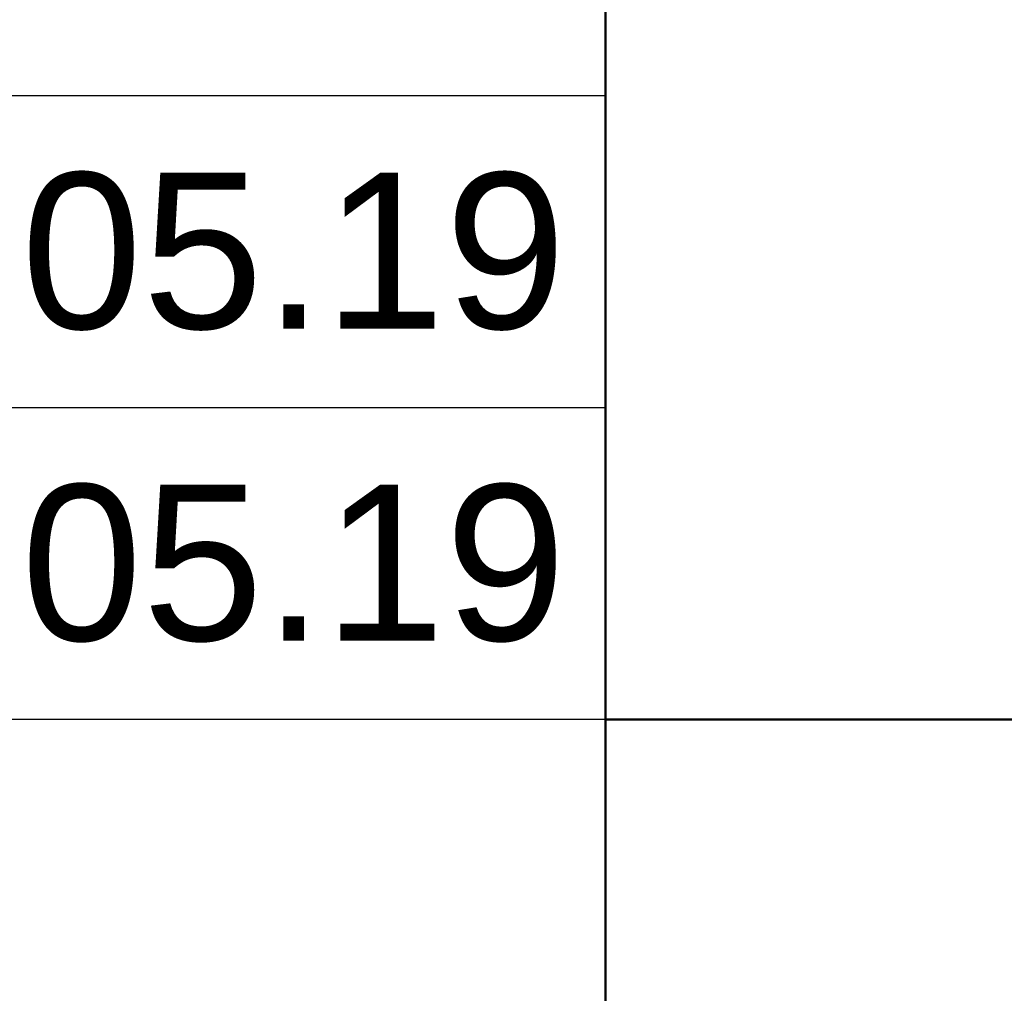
# Model space of a CAD drawing. Header units: millimetres. Extents: x 523431 to 527346, y -48565 to -47721.
# Tile 176 of 217: x 525938 to 525954, y -48002 to -47987. Entities that reach past the tile are written whole.
import ezdxf

# ---------------------------------------------------------------- set-up
doc = ezdxf.new("R2010")
doc.units = ezdxf.units.MM
doc.layers.add('LIN_Основная сплошная', color=50, linetype='Continuous', lineweight=50)
doc.layers.add('ПОДПИСЬ', color=7, linetype='Continuous')
doc.layers.add('Текст и рамки', color=7, linetype='Continuous')
doc.styles.get("Standard").update_dxf_attribs({"font": 'arial.ttf'})

# ---------------------------------------------------------------- blocks, each defined once
blk = doc.blocks.new('Сизякова М.А.')
at = {"color": 0, "linetype": 'ByBlock', "lineweight": -2, "ltscale": 0.5}
for points in [[(9.512, 13.895), (9.274, 14.098), (8.833, 14.068), (8.343, 13.578), (7.483, 11.978), (6.574, 9.177), (5.371, 5.596), (4.168, 2.553), (2.838, 0.354), (1.482, -1.513), (0.305, -2.434), (-0.386, -2.306), (-1.026, -1.692), (-1.486, -0.439), (-1.461, 0.456), (-1.243, 1.017), (-0.929, 1.092), (-0.628, 0.854), (-0.427, 0.389), (-0.163, 0.025), (0, 0)], [(9.153, 9.985), (8.887, 10.144), (8.605, 9.914), (7.756, 7.83), (6.83, 5.378), (5.869, 2.694), (5.078, 0.744), (4.908, 0.01), (4.964, -0.357), (5.191, -0.499), (5.417, -0.188), (5.671, 0.151), (6.689, 1.197), (7.904, 2.666), (9.261, 4.389), (10.25, 5.971), (11.409, 7.892), (12.003, 9.05), (12.342, 9.7), (12.427, 10.209), (12.144, 10.124), (11.522, 8.994), (11.311, 8.548), (9.554, 4.598), (8.169, 1.831), (7.566, 0.59), (7.176, -0.475), (7.176, -0.686), (7.367, -0.564)], [(16.634, 4.205), (17.025, 4.474), (17.187, 4.447), (16.863, 3.814), (15.906, 2.547), (15.231, 1.428), (15.164, 1.361), (15.137, 1.361), (15.204, 1.55), (16.162, 2.21), (16.404, 2.237), (16.512, 2.008), (16.527, 0.808), (15.859, -1.757), (15.039, -3.395), (14.478, -4.257), (14.069, -4.365), (13.875, -3.74), (14.629, -1.175), (15.427, 0.334), (16.118, 1.412), (17.584, 2.727), (18.922, 3.287), (20.474, 3.115), (21.251, 3.201), (22.761, 4.171), (27.98, 6.09)], [(10.783, 4.249), (10.798, 4.878), (10.66, 5.368), (10.323, 5.689), (9.649, 5.689), (8.545, 4.985), (7.718, 3.836), (7.288, 2.534), (7.426, 1.553), (8.101, 0.956), (9.312, 1.308), (11.074, 2.488), (12.515, 3.79), (13.251, 4.587), (13.404, 5.138), (13.113, 5.307), (12.561, 4.847), (11.871, 3.713), (11.488, 2.641), (11.519, 2.059), (11.933, 1.752), (13.281, 2.35), (14.876, 3.698), (15.55, 4.832), (15.596, 5.49), (15.167, 5.429), (14.937, 4.908), (14.799, 4.51), (14.262, 3.438), (14.063, 2.718), (14.247, 1.86)]]:
    blk.add_spline(points, degree=3, dxfattribs=at)

msp = doc.modelspace()

# ---------------------------------------------------------------- linework, layer by layer
for p, q in [((525947.29, -47987.746), (525882.29, -47987.746)), ((525947.29, -47992.746), (525882.29, -47992.746)), ((525947.29, -47997.746), (525882.29, -47997.746))]:
    msp.add_line(p, q)
at = {"layer": 'LIN_Основная сплошная', "color": 7}
for p, q in [((525947.29, -47957.746), (525947.29, -48012.746)), ((525947.29, -47997.746), (526067.29, -47997.746))]:
    msp.add_line(p, q, dxfattribs=at)

# ---------------------------------------------------------------- block references
at = {"layer": 'ПОДПИСЬ', "color": 176, "xscale": 0.5, "yscale": 0.5, "zscale": 0.5}
msp.add_blockref('Сизякова М.А.', (525924.66, -47986.525), dxfattribs=at)

# ---------------------------------------------------------------- texts
at = {"layer": 'Текст и рамки', "color": 7, "char_height": 2.5, "width": 10, "attachment_point": 5}
for insert in [(525942.29, -47990.246), (525942.29, -47995.246)]:
    msp.add_mtext('05.19', dxfattribs=dict(at, insert=insert))

doc.saveas('drawing.dxf')
